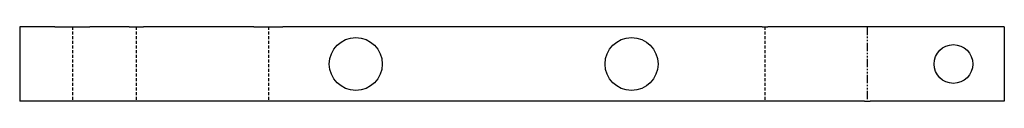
# Model space of a CAD drawing. Header units: millimetres. Extents: x 0 to 967, y 0 to 73.
import ezdxf

# ---------------------------------------------------------------- set-up
doc = ezdxf.new("R2010")
doc.units = ezdxf.units.MM
for name, pattern in [('SLD-İki-Kısa-Kesik-Çizgili-Uzun-Kesik-Çizgi', [15.748, 8.128, -1.524, 1.524, -1.524, 1.524, -1.524]), ('SLD-Kesik', [4.572, 3.048, -1.524]), ('SLD-Sürekli', [0])]:
    doc.linetypes.add(name, pattern=pattern)

msp = doc.modelspace()

# ---------------------------------------------------------------- linework, layer by layer
at = {"color": 7, "linetype": 'SLD-Sürekli', "lineweight": 25}
for p, q in [((0.4, 73.4), (0.4, 0.4)), ((35.04, 73.4), (0.4, 73.4)), ((35.04, 73.4), (69.22, 73.4)), ((107.8, 73.4), (69.22, 73.4)), ((107.8, 73.4), (122.04, 73.4)), ((230.46, 73.4), (122.04, 73.4)), ((230.46, 73.4), (258.94, 73.4)), ((729.32, 73.4), (258.94, 73.4)), ((729.32, 73.4), (735.01, 73.4)), ((829.84, 73.4), (735.01, 73.4)), ((835.54, 73.4), (829.84, 73.4)), ((967.22, 73.4), (835.54, 73.4)), ((967.22, 73.4), (967.22, 0.4)), ((35.04, 0.4), (0.4, 0.4)), ((69.22, 0.4), (35.04, 0.4)), ((107.8, 0.4), (69.22, 0.4)), ((122.04, 0.4), (107.8, 0.4)), ((230.46, 0.4), (122.04, 0.4)), ((258.94, 0.4), (230.46, 0.4)), ((729.32, 0.4), (258.94, 0.4)), ((735.01, 0.4), (729.32, 0.4)), ((829.84, 0.4), (735.01, 0.4)), ((829.84, 0.4), (835.54, 0.4)), ((967.22, 0.4), (835.54, 0.4))]:
    msp.add_line(p, q, dxfattribs=at)
at = {"color": 7, "linetype": 'SLD-Kesik'}
for p, q in [((52.13, 73.4), (52.13, 0.4)), ((114.92, 73.4), (114.92, 0.4)), ((244.7, 73.4), (244.7, 0.4)), ((732.17, 73.4), (732.17, 0.4))]:
    msp.add_line(p, q, dxfattribs=at)
at = {"color": 7, "linetype": 'SLD-İki-Kısa-Kesik-Çizgili-Uzun-Kesik-Çizgi'}
msp.add_line((832.69, 73.4), (832.69, 0.4), dxfattribs=at)
at = {"color": 7, "linetype": 'SLD-Sürekli', "lineweight": 25}
for centre, radius in [((330.44, 36.9), 26), ((601.19, 36.9), 26), ((917.22, 36.9), 19)]:
    msp.add_circle(centre, radius, dxfattribs=at)

doc.saveas('drawing.dxf')
